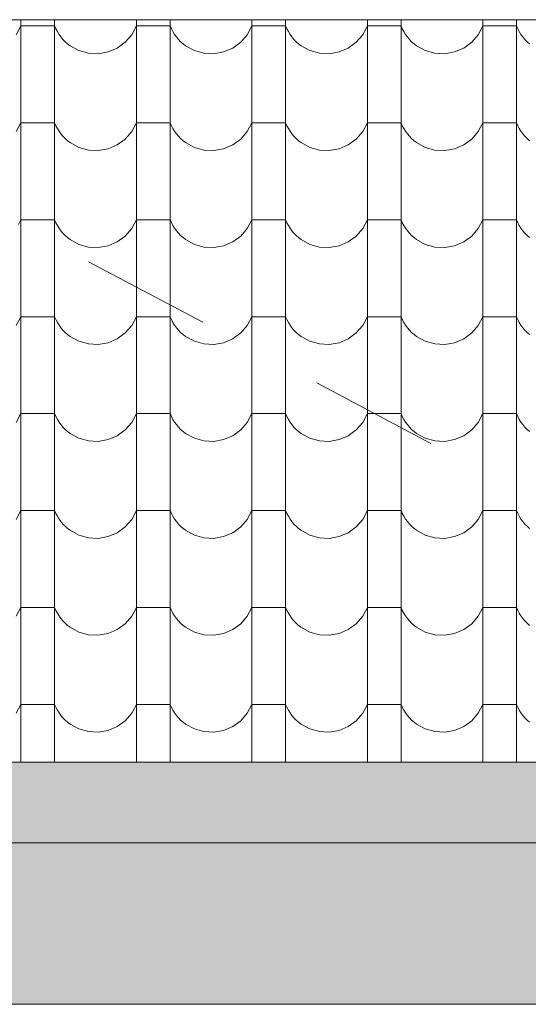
# Model space of a CAD drawing. Header units: millimetres. Extents: x -68772 to 137055, y -73300 to 19650.
# Tile 190 of 212: x 87697 to 88642, y -46900 to -45071. Entities that reach past the tile are written whole.
import ezdxf

# ---------------------------------------------------------------- set-up
doc = ezdxf.new("R2010")
doc.units = ezdxf.units.MM
doc.header["$MEASUREMENT"] = 0
doc.linetypes.add('Przerywana', pattern=[480, 240, -240])
for name, color, linetype, lineweight in [('Nowe_440-K Belki_Nr_pióra__1', 7, 'Continuous', 18), ('Nowe_810-G Ogólne_Nr_pióra__1', 7, 'Continuous', 18), ('Nowe_810-G Ogólne_Nr_pióra__26', 13, 'Continuous', 18), ('Nowe_NIEWIDOCZNE DACHY_Nr_pióra__1', 7, 'Continuous', 18)]:
    doc.layers.add(name, color=color, linetype=linetype, lineweight=lineweight)

# ---------------------------------------------------------------- blocks, each defined once
blk = doc.blocks.new('*X50')
at = {"layer": 'Nowe_810-G Ogólne_Nr_pióra__26', "color": 13, "linetype": 'Continuous', "lineweight": 18}
for p, q in [((87699.3, -45454.3), (87699.3, -45552.6)), ((87761.7, -45487.4), (87761.7, -45552.6)), ((87699.3, -45552.6), (87699.3, -45732.7)), ((87761.7, -45552.6), (87761.7, -45732.7)), ((87913.8, -45568.1), (87913.8, -45732.7)), ((87976.2, -45601.2), (87976.2, -45732.7)), ((87690.6, -45639.2), (87699.3, -45622.9)), ((87730.5, -45622.9), (87699.3, -45622.9)), ((87761.7, -45622.9), (87730.5, -45622.9)), ((87761.7, -45622.9), (87764.1, -45628.3)), ((87764.1, -45628.3), (87766.9, -45633.6)), ((87766.9, -45633.6), (87770, -45638.6)), ((87905.1, -45639.2), (87913.8, -45622.9)), ((87945, -45622.9), (87913.8, -45622.9)), ((87976.2, -45622.9), (87945, -45622.9)), ((87976.2, -45622.9), (87978.6, -45628.3)), ((87978.6, -45628.3), (87981.4, -45633.6)), ((87981.4, -45633.6), (87984.5, -45638.6)), ((87770, -45638.6), (87773.5, -45643.4)), ((87773.5, -45643.4), (87777.3, -45647.9)), ((87777.3, -45647.9), (87781.4, -45652.1)), ((87781.4, -45652.1), (87785.9, -45656)), ((87893, -45653.1), (87905.1, -45639.2)), ((87984.5, -45638.6), (87988, -45643.4)), ((87988, -45643.4), (87991.8, -45647.9)), ((87991.8, -45647.9), (87995.9, -45652.1)), ((87995.9, -45652.1), (88000.4, -45656)), ((87785.9, -45656), (87790.6, -45659.6)), ((87790.6, -45659.6), (87806.8, -45668.5)), ((87806.8, -45668.5), (87824.5, -45673.5)), ((87861.1, -45671.2), (87878.1, -45664)), ((87878.1, -45664), (87893, -45653.1)), ((88000.4, -45656), (88005.1, -45659.6)), ((88005.1, -45659.6), (88021.3, -45668.5)), ((88021.3, -45668.5), (88039, -45673.5)), ((88075.6, -45671.2), (88092.6, -45664)), ((88092.6, -45664), (88093.5, -45663.3)), ((87824.5, -45673.5), (87842.9, -45674.5)), ((87842.9, -45674.5), (87861.1, -45671.2)), ((88039, -45673.5), (88057.4, -45674.5)), ((88057.4, -45674.5), (88075.6, -45671.2)), ((88128.3, -45681.8), (88128.3, -45732.7)), ((88190.7, -45714.9), (88190.7, -45732.7)), ((87699.3, -45732.7), (87699.3, -45912.7)), ((87761.7, -45732.7), (87761.7, -45912.7)), ((87913.8, -45732.7), (87913.8, -45912.7)), ((87976.2, -45732.7), (87976.2, -45912.7)), ((88128.3, -45732.7), (88128.3, -45912.7)), ((88190.7, -45732.7), (88190.7, -45912.7)), ((88342.8, -45795.5), (88342.8, -45912.7)), ((87690.6, -45819.2), (87699.3, -45802.9)), ((87730.5, -45802.9), (87699.3, -45802.9)), ((87761.7, -45802.9), (87730.5, -45802.9)), ((87761.7, -45802.9), (87764.1, -45808.4)), ((87764.1, -45808.4), (87766.9, -45813.6)), ((87766.9, -45813.6), (87770, -45818.6)), ((87905.1, -45819.2), (87913.8, -45802.9)), ((87945, -45802.9), (87913.8, -45802.9)), ((87976.2, -45802.9), (87945, -45802.9)), ((87976.2, -45802.9), (87978.6, -45808.4)), ((87978.6, -45808.4), (87981.4, -45813.6)), ((87981.4, -45813.6), (87984.5, -45818.6)), ((88119.6, -45819.2), (88128.3, -45802.9)), ((88159.5, -45802.9), (88128.3, -45802.9)), ((88190.7, -45802.9), (88159.5, -45802.9)), ((88190.7, -45802.9), (88193.1, -45808.4)), ((88193.1, -45808.4), (88195.9, -45813.6)), ((88195.9, -45813.6), (88199, -45818.6)), ((88334.1, -45819.2), (88342.8, -45802.9)), ((88356.8, -45802.9), (88342.8, -45802.9)), ((87770, -45818.6), (87773.5, -45823.4)), ((87773.5, -45823.4), (87777.3, -45827.9)), ((87777.3, -45827.9), (87781.4, -45832.2)), ((87781.4, -45832.2), (87785.9, -45836.1)), ((87878.1, -45844), (87893, -45833.2)), ((87893, -45833.2), (87905.1, -45819.2)), ((87984.5, -45818.6), (87988, -45823.4)), ((87988, -45823.4), (87991.8, -45827.9)), ((87991.8, -45827.9), (87995.9, -45832.2)), ((87995.9, -45832.2), (88000.4, -45836.1)), ((88092.6, -45844), (88107.5, -45833.2)), ((88107.5, -45833.2), (88119.6, -45819.2)), ((88199, -45818.6), (88202.5, -45823.4)), ((88202.5, -45823.4), (88206.3, -45827.9)), ((88206.3, -45827.9), (88210.4, -45832.2)), ((88210.4, -45832.2), (88214.9, -45836.1)), ((88307.1, -45844), (88322, -45833.2)), ((88322, -45833.2), (88334.1, -45819.2)), ((88405.2, -45828.6), (88405.2, -45912.7)), ((87785.9, -45836.1), (87790.6, -45839.7)), ((87790.6, -45839.7), (87806.8, -45848.6)), ((87806.8, -45848.6), (87824.5, -45853.6)), ((87842.9, -45854.5), (87861.1, -45851.3)), ((87861.1, -45851.3), (87878.1, -45844)), ((88000.4, -45836.1), (88005.1, -45839.7)), ((88005.1, -45839.7), (88021.3, -45848.6)), ((88021.3, -45848.6), (88039, -45853.6)), ((88057.4, -45854.5), (88075.6, -45851.3)), ((88075.6, -45851.3), (88092.6, -45844)), ((88214.9, -45836.1), (88219.6, -45839.7)), ((88219.6, -45839.7), (88235.8, -45848.6)), ((88235.8, -45848.6), (88253.5, -45853.6)), ((88271.9, -45854.5), (88290.1, -45851.3)), ((88290.1, -45851.3), (88307.1, -45844)), ((87824.5, -45853.6), (87842.9, -45854.5)), ((88039, -45853.6), (88057.4, -45854.5)), ((88253.5, -45853.6), (88271.9, -45854.5)), ((87699.3, -45912.7), (87699.3, -46092.8)), ((87761.7, -45912.7), (87761.7, -46092.8)), ((87913.8, -45912.7), (87913.8, -46092.8)), ((87976.2, -45912.7), (87976.2, -46092.8)), ((88128.3, -45912.7), (88128.3, -46092.8)), ((88190.7, -45912.7), (88190.7, -46092.8)), ((88342.8, -45912.7), (88342.8, -46092.8)), ((88405.2, -45912.7), (88405.2, -46092.8)), ((88557.3, -45909.2), (88557.3, -45912.7)), ((88557.3, -45912.7), (88557.3, -46092.8)), ((88619.7, -45942.4), (88619.7, -46092.8)), ((87690.6, -45999.3), (87699.3, -45983)), ((87730.5, -45983), (87699.3, -45983)), ((87761.7, -45983), (87730.5, -45983)), ((87761.7, -45983), (87764.1, -45988.4)), ((87764.1, -45988.4), (87766.9, -45993.7)), ((87766.9, -45993.7), (87770, -45998.7)), ((87770, -45998.7), (87773.5, -46003.5)), ((87893, -46013.2), (87905.1, -45999.3)), ((87905.1, -45999.3), (87913.8, -45983)), ((87945, -45983), (87913.8, -45983)), ((87976.2, -45983), (87945, -45983)), ((87976.2, -45983), (87978.6, -45988.4)), ((87978.6, -45988.4), (87981.4, -45993.7)), ((87981.4, -45993.7), (87984.5, -45998.7)), ((87984.5, -45998.7), (87988, -46003.5)), ((88107.5, -46013.2), (88119.6, -45999.3)), ((88119.6, -45999.3), (88128.3, -45983)), ((88159.5, -45983), (88128.3, -45983)), ((88190.7, -45983), (88159.5, -45983)), ((88190.7, -45983), (88193.1, -45988.4)), ((88193.1, -45988.4), (88195.9, -45993.7)), ((88195.9, -45993.7), (88199, -45998.7)), ((88199, -45998.7), (88202.5, -46003.5)), ((88322, -46013.2), (88334.1, -45999.3)), ((88334.1, -45999.3), (88342.8, -45983)), ((88374, -45983), (88342.8, -45983)), ((88405.2, -45983), (88374, -45983)), ((88405.2, -45983), (88407.6, -45988.4)), ((88407.6, -45988.4), (88410.4, -45993.7)), ((88410.4, -45993.7), (88413.5, -45998.7)), ((88413.5, -45998.7), (88417, -46003.5)), ((88536.5, -46013.2), (88548.6, -45999.3)), ((88548.6, -45999.3), (88557.3, -45983)), ((88588.5, -45983), (88557.3, -45983)), ((88619.7, -45983), (88588.5, -45983)), ((88619.7, -45983), (88622.1, -45988.4)), ((88622.1, -45988.4), (88624.9, -45993.7)), ((88624.9, -45993.7), (88628, -45998.7)), ((88628, -45998.7), (88631.5, -46003.5)), ((87773.5, -46003.5), (87777.3, -46008)), ((87777.3, -46008), (87781.4, -46012.2)), ((87781.4, -46012.2), (87785.9, -46016.1)), ((87785.9, -46016.1), (87790.6, -46019.7)), ((87878.1, -46024.1), (87893, -46013.2)), ((87988, -46003.5), (87991.8, -46008)), ((87991.8, -46008), (87995.9, -46012.2)), ((87995.9, -46012.2), (88000.4, -46016.1)), ((88000.4, -46016.1), (88005.1, -46019.7)), ((88092.6, -46024.1), (88107.5, -46013.2)), ((88202.5, -46003.5), (88206.3, -46008)), ((88206.3, -46008), (88210.4, -46012.2)), ((88210.4, -46012.2), (88214.9, -46016.1)), ((88214.9, -46016.1), (88219.6, -46019.7)), ((88307.1, -46024.1), (88322, -46013.2)), ((88417, -46003.5), (88420.8, -46008)), ((88420.8, -46008), (88424.9, -46012.2)), ((88424.9, -46012.2), (88429.4, -46016.1)), ((88429.4, -46016.1), (88434.1, -46019.7)), ((88521.6, -46024.1), (88536.5, -46013.2)), ((88631.5, -46003.5), (88635.3, -46008)), ((88635.3, -46008), (88639.4, -46012.2)), ((88639.4, -46012.2), (88643.9, -46016.1)), ((87790.6, -46019.7), (87806.8, -46028.6)), ((87806.8, -46028.6), (87824.5, -46033.6)), ((87824.5, -46033.6), (87842.9, -46034.6)), ((87842.9, -46034.6), (87861.1, -46031.3)), ((87861.1, -46031.3), (87878.1, -46024.1)), ((88005.1, -46019.7), (88021.3, -46028.6)), ((88021.3, -46028.6), (88039, -46033.6)), ((88039, -46033.6), (88057.4, -46034.6)), ((88057.4, -46034.6), (88075.6, -46031.3)), ((88075.6, -46031.3), (88092.6, -46024.1)), ((88219.6, -46019.7), (88235.8, -46028.6)), ((88235.8, -46028.6), (88253.5, -46033.6)), ((88253.5, -46033.6), (88271.9, -46034.6)), ((88271.9, -46034.6), (88290.1, -46031.3)), ((88290.1, -46031.3), (88307.1, -46024.1)), ((88434.1, -46019.7), (88450.3, -46028.6)), ((88450.3, -46028.6), (88468, -46033.6)), ((88468, -46033.6), (88486.4, -46034.6)), ((88486.4, -46034.6), (88504.6, -46031.3)), ((88504.6, -46031.3), (88521.6, -46024.1)), ((87699.3, -46092.8), (87699.3, -46272.8)), ((87761.7, -46092.8), (87761.7, -46272.8)), ((87913.8, -46092.8), (87913.8, -46272.8)), ((87976.2, -46092.8), (87976.2, -46272.8)), ((88128.3, -46092.8), (88128.3, -46272.8)), ((88190.7, -46092.8), (88190.7, -46272.8)), ((88342.8, -46092.8), (88342.8, -46272.8)), ((88405.2, -46092.8), (88405.2, -46272.8)), ((88557.3, -46092.8), (88557.3, -46272.8)), ((88619.7, -46092.8), (88619.7, -46272.8)), ((87690.6, -46179.3), (87699.3, -46163)), ((87730.5, -46163), (87699.3, -46163)), ((87761.7, -46163), (87730.5, -46163)), ((87761.7, -46163), (87764.1, -46168.5)), ((87905.1, -46179.3), (87913.8, -46163)), ((87945, -46163), (87913.8, -46163)), ((87976.2, -46163), (87945, -46163)), ((87976.2, -46163), (87978.6, -46168.5)), ((88119.6, -46179.3), (88128.3, -46163)), ((88159.5, -46163), (88128.3, -46163)), ((88190.7, -46163), (88159.5, -46163)), ((88190.7, -46163), (88193.1, -46168.5)), ((88334.1, -46179.3), (88342.8, -46163)), ((88374, -46163), (88342.8, -46163)), ((88405.2, -46163), (88374, -46163)), ((88405.2, -46163), (88407.6, -46168.5)), ((88548.6, -46179.3), (88557.3, -46163)), ((88588.5, -46163), (88557.3, -46163)), ((88619.7, -46163), (88588.5, -46163)), ((88619.7, -46163), (88622.1, -46168.5)), ((87764.1, -46168.5), (87766.9, -46173.7)), ((87766.9, -46173.7), (87770, -46178.7)), ((87770, -46178.7), (87773.5, -46183.5)), ((87893, -46193.3), (87905.1, -46179.3)), ((87978.6, -46168.5), (87981.4, -46173.7)), ((87981.4, -46173.7), (87984.5, -46178.7)), ((87984.5, -46178.7), (87988, -46183.5)), ((88107.5, -46193.3), (88119.6, -46179.3)), ((88193.1, -46168.5), (88195.9, -46173.7)), ((88195.9, -46173.7), (88199, -46178.7)), ((88199, -46178.7), (88202.5, -46183.5)), ((88322, -46193.3), (88334.1, -46179.3)), ((88407.6, -46168.5), (88410.4, -46173.7)), ((88410.4, -46173.7), (88413.5, -46178.7)), ((88413.5, -46178.7), (88417, -46183.5)), ((88536.5, -46193.3), (88548.6, -46179.3)), ((88622.1, -46168.5), (88624.9, -46173.7)), ((88624.9, -46173.7), (88628, -46178.7)), ((88628, -46178.7), (88631.5, -46183.5)), ((87773.5, -46183.5), (87777.3, -46188)), ((87777.3, -46188), (87781.4, -46192.3)), ((87781.4, -46192.3), (87785.9, -46196.2)), ((87785.9, -46196.2), (87790.6, -46199.8)), ((87790.6, -46199.8), (87806.8, -46208.7)), ((87878.1, -46204.1), (87893, -46193.3)), ((87988, -46183.5), (87991.8, -46188)), ((87991.8, -46188), (87995.9, -46192.3)), ((87995.9, -46192.3), (88000.4, -46196.2)), ((88000.4, -46196.2), (88005.1, -46199.8)), ((88005.1, -46199.8), (88021.3, -46208.7)), ((88092.6, -46204.1), (88107.5, -46193.3)), ((88202.5, -46183.5), (88206.3, -46188)), ((88206.3, -46188), (88210.4, -46192.3)), ((88210.4, -46192.3), (88214.9, -46196.2)), ((88214.9, -46196.2), (88219.6, -46199.8)), ((88219.6, -46199.8), (88235.8, -46208.7)), ((88307.1, -46204.1), (88322, -46193.3)), ((88417, -46183.5), (88420.8, -46188)), ((88420.8, -46188), (88424.9, -46192.3)), ((88424.9, -46192.3), (88429.4, -46196.2)), ((88429.4, -46196.2), (88434.1, -46199.8)), ((88434.1, -46199.8), (88450.3, -46208.7)), ((88521.6, -46204.1), (88536.5, -46193.3)), ((88631.5, -46183.5), (88635.3, -46188)), ((88635.3, -46188), (88639.4, -46192.3)), ((88639.4, -46192.3), (88643.9, -46196.2)), ((87806.8, -46208.7), (87824.5, -46213.7)), ((87824.5, -46213.7), (87842.9, -46214.6)), ((87842.9, -46214.6), (87861.1, -46211.4)), ((87861.1, -46211.4), (87878.1, -46204.1)), ((88021.3, -46208.7), (88039, -46213.7)), ((88039, -46213.7), (88057.4, -46214.6)), ((88057.4, -46214.6), (88075.6, -46211.4)), ((88075.6, -46211.4), (88092.6, -46204.1)), ((88235.8, -46208.7), (88253.5, -46213.7)), ((88253.5, -46213.7), (88271.9, -46214.6)), ((88271.9, -46214.6), (88290.1, -46211.4)), ((88290.1, -46211.4), (88307.1, -46204.1)), ((88450.3, -46208.7), (88468, -46213.7)), ((88468, -46213.7), (88486.4, -46214.6)), ((88486.4, -46214.6), (88504.6, -46211.4)), ((88504.6, -46211.4), (88521.6, -46204.1)), ((87699.3, -46272.8), (87699.3, -46450.2)), ((87761.7, -46272.8), (87761.7, -46450.2)), ((87913.8, -46272.8), (87913.8, -46450.2)), ((87976.2, -46272.8), (87976.2, -46450.2)), ((88128.3, -46272.8), (88128.3, -46450.2)), ((88190.7, -46272.8), (88190.7, -46450.2)), ((88342.8, -46272.8), (88342.8, -46450.2)), ((88405.2, -46272.8), (88405.2, -46450.2)), ((88557.3, -46272.8), (88557.3, -46450.2)), ((88619.7, -46272.8), (88619.7, -46450.2)), ((87690.6, -46359.4), (87699.3, -46343.1)), ((87730.5, -46343.1), (87699.3, -46343.1)), ((87761.7, -46343.1), (87730.5, -46343.1)), ((87761.7, -46343.1), (87764.1, -46348.5)), ((87905.1, -46359.4), (87913.8, -46343.1)), ((87945, -46343.1), (87913.8, -46343.1)), ((87976.2, -46343.1), (87945, -46343.1)), ((87976.2, -46343.1), (87978.6, -46348.5)), ((88119.6, -46359.4), (88128.3, -46343.1)), ((88159.5, -46343.1), (88128.3, -46343.1)), ((88190.7, -46343.1), (88159.5, -46343.1)), ((88190.7, -46343.1), (88193.1, -46348.5)), ((88334.1, -46359.4), (88342.8, -46343.1)), ((88374, -46343.1), (88342.8, -46343.1)), ((88405.2, -46343.1), (88374, -46343.1)), ((88405.2, -46343.1), (88407.6, -46348.5)), ((88548.6, -46359.4), (88557.3, -46343.1)), ((88588.5, -46343.1), (88557.3, -46343.1)), ((88619.7, -46343.1), (88588.5, -46343.1)), ((88619.7, -46343.1), (88622.1, -46348.5)), ((87764.1, -46348.5), (87766.9, -46353.8)), ((87766.9, -46353.8), (87770, -46358.8)), ((87770, -46358.8), (87773.5, -46363.6)), ((87773.5, -46363.6), (87777.3, -46368.1)), ((87893, -46373.3), (87905.1, -46359.4)), ((87978.6, -46348.5), (87981.4, -46353.8)), ((87981.4, -46353.8), (87984.5, -46358.8)), ((87984.5, -46358.8), (87988, -46363.6)), ((87988, -46363.6), (87991.8, -46368.1)), ((88107.5, -46373.3), (88119.6, -46359.4)), ((88193.1, -46348.5), (88195.9, -46353.8)), ((88195.9, -46353.8), (88199, -46358.8)), ((88199, -46358.8), (88202.5, -46363.6)), ((88202.5, -46363.6), (88206.3, -46368.1)), ((88322, -46373.3), (88334.1, -46359.4)), ((88407.6, -46348.5), (88410.4, -46353.8)), ((88410.4, -46353.8), (88413.5, -46358.8)), ((88413.5, -46358.8), (88417, -46363.6)), ((88417, -46363.6), (88420.8, -46368.1)), ((88536.5, -46373.3), (88548.6, -46359.4)), ((88622.1, -46348.5), (88624.9, -46353.8)), ((88624.9, -46353.8), (88628, -46358.8)), ((88628, -46358.8), (88631.5, -46363.6)), ((88631.5, -46363.6), (88635.3, -46368.1)), ((87777.3, -46368.1), (87781.4, -46372.3)), ((87781.4, -46372.3), (87785.9, -46376.2)), ((87785.9, -46376.2), (87790.6, -46379.8)), ((87790.6, -46379.8), (87806.8, -46388.7)), ((87878.1, -46384.2), (87893, -46373.3)), ((87991.8, -46368.1), (87995.9, -46372.3)), ((87995.9, -46372.3), (88000.4, -46376.2)), ((88000.4, -46376.2), (88005.1, -46379.8)), ((88005.1, -46379.8), (88021.3, -46388.7)), ((88092.6, -46384.2), (88107.5, -46373.3)), ((88206.3, -46368.1), (88210.4, -46372.3)), ((88210.4, -46372.3), (88214.9, -46376.2)), ((88214.9, -46376.2), (88219.6, -46379.8)), ((88219.6, -46379.8), (88235.8, -46388.7)), ((88307.1, -46384.2), (88322, -46373.3)), ((88420.8, -46368.1), (88424.9, -46372.3)), ((88424.9, -46372.3), (88429.4, -46376.2)), ((88429.4, -46376.2), (88434.1, -46379.8)), ((88434.1, -46379.8), (88450.3, -46388.7)), ((88521.6, -46384.2), (88536.5, -46373.3)), ((88635.3, -46368.1), (88639.4, -46372.3)), ((88639.4, -46372.3), (88643.9, -46376.2)), ((87806.8, -46388.7), (87824.5, -46393.7)), ((87824.5, -46393.7), (87842.9, -46394.7)), ((87842.9, -46394.7), (87861.1, -46391.4)), ((87861.1, -46391.4), (87878.1, -46384.2)), ((88021.3, -46388.7), (88039, -46393.7)), ((88039, -46393.7), (88057.4, -46394.7)), ((88057.4, -46394.7), (88075.6, -46391.4)), ((88075.6, -46391.4), (88092.6, -46384.2)), ((88235.8, -46388.7), (88253.5, -46393.7)), ((88253.5, -46393.7), (88271.9, -46394.7)), ((88271.9, -46394.7), (88290.1, -46391.4)), ((88290.1, -46391.4), (88307.1, -46384.2)), ((88450.3, -46388.7), (88468, -46393.7)), ((88468, -46393.7), (88486.4, -46394.7)), ((88486.4, -46394.7), (88504.6, -46391.4)), ((88504.6, -46391.4), (88521.6, -46384.2))]:
    blk.add_line(p, q, dxfattribs=at)
blk = doc.blocks.new('Wypełnienie_3', base_point=(0, 2000))
at = {"layer": 'Nowe_810-G Ogólne_Nr_pióra__1', "color": 7, "linetype": 'Przerywana', "lineweight": 18}
for p, q in [((86976.6, -45071.2), (89577.5, -46450.2)), ((89577.5, -46450.2), (67274, -46450.2))]:
    blk.add_line(p, q, dxfattribs=at)
at = {"layer": 'Nowe_810-G Ogólne_Nr_pióra__26', "color": 13, "linetype": 'Przerywana', "lineweight": 18}
blk.add_blockref('*X50', (0, 0), dxfattribs=at)
blk = doc.blocks.new('*X54')
at = {"layer": 'Nowe_810-G Ogólne_Nr_pióra__26', "color": 13, "linetype": 'Continuous', "lineweight": 18}
for p, q in [((87690.6, -45099), (87699.3, -45082.7)), ((87699.3, -45071.2), (87699.3, -45192.5)), ((87730.5, -45082.7), (87699.3, -45082.7)), ((87761.7, -45082.7), (87730.5, -45082.7)), ((87761.7, -45071.2), (87761.7, -45192.5)), ((87761.7, -45082.7), (87764.1, -45088.2)), ((87905.1, -45099), (87913.8, -45082.7)), ((87913.8, -45071.2), (87913.8, -45192.5)), ((87945, -45082.7), (87913.8, -45082.7)), ((87976.2, -45082.7), (87945, -45082.7)), ((87976.2, -45071.2), (87976.2, -45192.5)), ((87976.2, -45082.7), (87978.6, -45088.2)), ((88119.6, -45099), (88128.3, -45082.7)), ((88128.3, -45071.2), (88128.3, -45192.5)), ((88159.5, -45082.7), (88128.3, -45082.7)), ((88190.7, -45082.7), (88159.5, -45082.7)), ((88190.7, -45071.2), (88190.7, -45192.5)), ((88190.7, -45082.7), (88193.1, -45088.2)), ((88334.1, -45099), (88342.8, -45082.7)), ((88342.8, -45071.2), (88342.8, -45192.5)), ((88374, -45082.7), (88342.8, -45082.7)), ((88405.2, -45082.7), (88374, -45082.7)), ((88405.2, -45071.2), (88405.2, -45192.5)), ((88405.2, -45082.7), (88407.6, -45088.2)), ((88548.6, -45099), (88557.3, -45082.7)), ((88557.3, -45071.2), (88557.3, -45192.5)), ((88588.5, -45082.7), (88557.3, -45082.7)), ((88619.7, -45082.7), (88588.5, -45082.7)), ((88619.7, -45071.2), (88619.7, -45192.5)), ((88619.7, -45082.7), (88622.1, -45088.2)), ((87764.1, -45088.2), (87766.9, -45093.4)), ((87766.9, -45093.4), (87770, -45098.4)), ((87770, -45098.4), (87773.5, -45103.2)), ((87773.5, -45103.2), (87777.3, -45107.7)), ((87893, -45113), (87905.1, -45099)), ((87978.6, -45088.2), (87981.4, -45093.4)), ((87981.4, -45093.4), (87984.5, -45098.4)), ((87984.5, -45098.4), (87988, -45103.2)), ((87988, -45103.2), (87991.8, -45107.7)), ((88107.5, -45113), (88119.6, -45099)), ((88193.1, -45088.2), (88195.9, -45093.4)), ((88195.9, -45093.4), (88199, -45098.4)), ((88199, -45098.4), (88202.5, -45103.2)), ((88202.5, -45103.2), (88206.3, -45107.7)), ((88322, -45113), (88334.1, -45099)), ((88407.6, -45088.2), (88410.4, -45093.4)), ((88410.4, -45093.4), (88413.5, -45098.4)), ((88413.5, -45098.4), (88417, -45103.2)), ((88417, -45103.2), (88420.8, -45107.7)), ((88536.5, -45113), (88548.6, -45099)), ((88622.1, -45088.2), (88624.9, -45093.4)), ((88624.9, -45093.4), (88628, -45098.4)), ((88628, -45098.4), (88631.5, -45103.2)), ((88631.5, -45103.2), (88635.3, -45107.7)), ((87777.3, -45107.7), (87781.4, -45112)), ((87781.4, -45112), (87785.9, -45115.9)), ((87785.9, -45115.9), (87790.6, -45119.5)), ((87790.6, -45119.5), (87806.8, -45128.4)), ((87878.1, -45123.8), (87893, -45113)), ((87991.8, -45107.7), (87995.9, -45112)), ((87995.9, -45112), (88000.4, -45115.9)), ((88000.4, -45115.9), (88005.1, -45119.5)), ((88005.1, -45119.5), (88021.3, -45128.4)), ((88092.6, -45123.8), (88107.5, -45113)), ((88206.3, -45107.7), (88210.4, -45112)), ((88210.4, -45112), (88214.9, -45115.9)), ((88214.9, -45115.9), (88219.6, -45119.5)), ((88219.6, -45119.5), (88235.8, -45128.4)), ((88307.1, -45123.8), (88322, -45113)), ((88420.8, -45107.7), (88424.9, -45112)), ((88424.9, -45112), (88429.4, -45115.9)), ((88429.4, -45115.9), (88434.1, -45119.5)), ((88434.1, -45119.5), (88450.3, -45128.4)), ((88521.6, -45123.8), (88536.5, -45113)), ((88635.3, -45107.7), (88639.4, -45112)), ((88639.4, -45112), (88643.9, -45115.9)), ((87806.8, -45128.4), (87824.5, -45133.4)), ((87824.5, -45133.4), (87842.9, -45134.3)), ((87842.9, -45134.3), (87861.1, -45131.1)), ((87861.1, -45131.1), (87878.1, -45123.8)), ((88021.3, -45128.4), (88039, -45133.4)), ((88039, -45133.4), (88057.4, -45134.3)), ((88057.4, -45134.3), (88075.6, -45131.1)), ((88075.6, -45131.1), (88092.6, -45123.8)), ((88235.8, -45128.4), (88253.5, -45133.4)), ((88253.5, -45133.4), (88271.9, -45134.3)), ((88271.9, -45134.3), (88290.1, -45131.1)), ((88290.1, -45131.1), (88307.1, -45123.8)), ((88450.3, -45128.4), (88468, -45133.4)), ((88468, -45133.4), (88486.4, -45134.3)), ((88486.4, -45134.3), (88504.6, -45131.1)), ((88504.6, -45131.1), (88521.6, -45123.8)), ((87699.3, -45192.5), (87699.3, -45372.6)), ((87761.7, -45192.5), (87761.7, -45372.6)), ((87913.8, -45192.5), (87913.8, -45372.6)), ((87976.2, -45192.5), (87976.2, -45372.6)), ((88128.3, -45192.5), (88128.3, -45372.6)), ((88190.7, -45192.5), (88190.7, -45372.6)), ((88342.8, -45192.5), (88342.8, -45372.6)), ((88405.2, -45192.5), (88405.2, -45372.6)), ((88557.3, -45192.5), (88557.3, -45372.6)), ((88619.7, -45192.5), (88619.7, -45372.6)), ((87690.6, -45279.1), (87699.3, -45262.8)), ((87730.5, -45262.8), (87699.3, -45262.8)), ((87761.7, -45262.8), (87730.5, -45262.8)), ((87761.7, -45262.8), (87764.1, -45268.2)), ((87905.1, -45279.1), (87913.8, -45262.8)), ((87945, -45262.8), (87913.8, -45262.8)), ((87976.2, -45262.8), (87945, -45262.8)), ((87976.2, -45262.8), (87978.6, -45268.2)), ((88119.6, -45279.1), (88128.3, -45262.8)), ((88159.5, -45262.8), (88128.3, -45262.8)), ((88190.7, -45262.8), (88159.5, -45262.8)), ((88190.7, -45262.8), (88193.1, -45268.2)), ((88334.1, -45279.1), (88342.8, -45262.8)), ((88374, -45262.8), (88342.8, -45262.8)), ((88405.2, -45262.8), (88374, -45262.8)), ((88405.2, -45262.8), (88407.6, -45268.2)), ((88548.6, -45279.1), (88557.3, -45262.8)), ((88588.5, -45262.8), (88557.3, -45262.8)), ((88619.7, -45262.8), (88588.5, -45262.8)), ((88619.7, -45262.8), (88622.1, -45268.2)), ((87764.1, -45268.2), (87766.9, -45273.5)), ((87766.9, -45273.5), (87770, -45278.5)), ((87770, -45278.5), (87773.5, -45283.3)), ((87773.5, -45283.3), (87777.3, -45287.8)), ((87893, -45293), (87905.1, -45279.1)), ((87978.6, -45268.2), (87981.4, -45273.5)), ((87981.4, -45273.5), (87984.5, -45278.5)), ((87984.5, -45278.5), (87988, -45283.3)), ((87988, -45283.3), (87991.8, -45287.8)), ((88107.5, -45293), (88119.6, -45279.1)), ((88193.1, -45268.2), (88195.9, -45273.5)), ((88195.9, -45273.5), (88199, -45278.5)), ((88199, -45278.5), (88202.5, -45283.3)), ((88202.5, -45283.3), (88206.3, -45287.8)), ((88322, -45293), (88334.1, -45279.1)), ((88407.6, -45268.2), (88410.4, -45273.5)), ((88410.4, -45273.5), (88413.5, -45278.5)), ((88413.5, -45278.5), (88417, -45283.3)), ((88417, -45283.3), (88420.8, -45287.8)), ((88536.5, -45293), (88548.6, -45279.1)), ((88622.1, -45268.2), (88624.9, -45273.5)), ((88624.9, -45273.5), (88628, -45278.5)), ((88628, -45278.5), (88631.5, -45283.3)), ((88631.5, -45283.3), (88635.3, -45287.8)), ((87777.3, -45287.8), (87781.4, -45292)), ((87781.4, -45292), (87785.9, -45295.9)), ((87785.9, -45295.9), (87790.6, -45299.5)), ((87790.6, -45299.5), (87806.8, -45308.4)), ((87861.1, -45311.1), (87878.1, -45303.9)), ((87878.1, -45303.9), (87893, -45293)), ((87991.8, -45287.8), (87995.9, -45292)), ((87995.9, -45292), (88000.4, -45295.9)), ((88000.4, -45295.9), (88005.1, -45299.5)), ((88005.1, -45299.5), (88021.3, -45308.4)), ((88075.6, -45311.1), (88092.6, -45303.9)), ((88092.6, -45303.9), (88107.5, -45293)), ((88206.3, -45287.8), (88210.4, -45292)), ((88210.4, -45292), (88214.9, -45295.9)), ((88214.9, -45295.9), (88219.6, -45299.5)), ((88219.6, -45299.5), (88235.8, -45308.4)), ((88290.1, -45311.1), (88307.1, -45303.9)), ((88307.1, -45303.9), (88322, -45293)), ((88420.8, -45287.8), (88424.9, -45292)), ((88424.9, -45292), (88429.4, -45295.9)), ((88429.4, -45295.9), (88434.1, -45299.5)), ((88434.1, -45299.5), (88450.3, -45308.4)), ((88504.6, -45311.1), (88521.6, -45303.9)), ((88521.6, -45303.9), (88536.5, -45293)), ((88635.3, -45287.8), (88639.4, -45292)), ((88639.4, -45292), (88643.9, -45295.9)), ((87806.8, -45308.4), (87824.5, -45313.4)), ((87824.5, -45313.4), (87842.9, -45314.4)), ((87842.9, -45314.4), (87861.1, -45311.1)), ((88021.3, -45308.4), (88039, -45313.4)), ((88039, -45313.4), (88057.4, -45314.4)), ((88057.4, -45314.4), (88075.6, -45311.1)), ((88235.8, -45308.4), (88253.5, -45313.4)), ((88253.5, -45313.4), (88271.9, -45314.4)), ((88271.9, -45314.4), (88290.1, -45311.1)), ((88450.3, -45308.4), (88468, -45313.4)), ((88468, -45313.4), (88486.4, -45314.4)), ((88486.4, -45314.4), (88504.6, -45311.1)), ((87699.3, -45372.6), (87699.3, -45454.3)), ((87761.7, -45372.6), (87761.7, -45487.4)), ((87913.8, -45372.6), (87913.8, -45552.6)), ((87976.2, -45372.6), (87976.2, -45552.6)), ((88128.3, -45372.6), (88128.3, -45552.6)), ((88190.7, -45372.6), (88190.7, -45552.6)), ((88342.8, -45372.6), (88342.8, -45552.6)), ((88405.2, -45372.6), (88405.2, -45552.6)), ((88557.3, -45372.6), (88557.3, -45552.6)), ((88619.7, -45372.6), (88619.7, -45552.6)), ((87694.5, -45451.8), (87699.3, -45442.8)), ((87730.5, -45442.8), (87699.3, -45442.8)), ((87761.7, -45442.8), (87730.5, -45442.8)), ((87761.7, -45442.8), (87764.1, -45448.3)), ((87764.1, -45448.3), (87766.9, -45453.5)), ((87905.1, -45459.1), (87913.8, -45442.8)), ((87945, -45442.8), (87913.8, -45442.8)), ((87976.2, -45442.8), (87945, -45442.8)), ((87976.2, -45442.8), (87978.6, -45448.3)), ((87978.6, -45448.3), (87981.4, -45453.5)), ((88119.6, -45459.1), (88128.3, -45442.8)), ((88159.5, -45442.8), (88128.3, -45442.8)), ((88190.7, -45442.8), (88159.5, -45442.8)), ((88190.7, -45442.8), (88193.1, -45448.3)), ((88193.1, -45448.3), (88195.9, -45453.5)), ((88334.1, -45459.1), (88342.8, -45442.8)), ((88374, -45442.8), (88342.8, -45442.8)), ((88405.2, -45442.8), (88374, -45442.8)), ((88405.2, -45442.8), (88407.6, -45448.3)), ((88407.6, -45448.3), (88410.4, -45453.5)), ((88548.6, -45459.1), (88557.3, -45442.8)), ((88588.5, -45442.8), (88557.3, -45442.8)), ((88619.7, -45442.8), (88588.5, -45442.8)), ((88619.7, -45442.8), (88622.1, -45448.3)), ((88622.1, -45448.3), (88624.9, -45453.5)), ((87766.9, -45453.5), (87770, -45458.5)), ((87770, -45458.5), (87773.5, -45463.3)), ((87773.5, -45463.3), (87777.3, -45467.8)), ((87777.3, -45467.8), (87781.4, -45472.1)), ((87893, -45473.1), (87905.1, -45459.1)), ((87981.4, -45453.5), (87984.5, -45458.5)), ((87984.5, -45458.5), (87988, -45463.3)), ((87988, -45463.3), (87991.8, -45467.8)), ((87991.8, -45467.8), (87995.9, -45472.1)), ((88107.5, -45473.1), (88119.6, -45459.1)), ((88195.9, -45453.5), (88199, -45458.5)), ((88199, -45458.5), (88202.5, -45463.3)), ((88202.5, -45463.3), (88206.3, -45467.8)), ((88206.3, -45467.8), (88210.4, -45472.1)), ((88322, -45473.1), (88334.1, -45459.1)), ((88410.4, -45453.5), (88413.5, -45458.5)), ((88413.5, -45458.5), (88417, -45463.3)), ((88417, -45463.3), (88420.8, -45467.8)), ((88420.8, -45467.8), (88424.9, -45472.1)), ((88536.5, -45473.1), (88548.6, -45459.1)), ((88624.9, -45453.5), (88628, -45458.5)), ((88628, -45458.5), (88631.5, -45463.3)), ((88631.5, -45463.3), (88635.3, -45467.8)), ((88635.3, -45467.8), (88639.4, -45472.1)), ((87781.4, -45472.1), (87785.9, -45476)), ((87785.9, -45476), (87790.6, -45479.6)), ((87790.6, -45479.6), (87806.8, -45488.5)), ((87861.1, -45491.2), (87878.1, -45483.9)), ((87878.1, -45483.9), (87893, -45473.1)), ((87995.9, -45472.1), (88000.4, -45476)), ((88000.4, -45476), (88005.1, -45479.6)), ((88005.1, -45479.6), (88021.3, -45488.5)), ((88075.6, -45491.2), (88092.6, -45483.9)), ((88092.6, -45483.9), (88107.5, -45473.1)), ((88210.4, -45472.1), (88214.9, -45476)), ((88214.9, -45476), (88219.6, -45479.6)), ((88219.6, -45479.6), (88235.8, -45488.5)), ((88290.1, -45491.2), (88307.1, -45483.9)), ((88307.1, -45483.9), (88322, -45473.1)), ((88424.9, -45472.1), (88429.4, -45476)), ((88429.4, -45476), (88434.1, -45479.6)), ((88434.1, -45479.6), (88450.3, -45488.5)), ((88504.6, -45491.2), (88521.6, -45483.9)), ((88521.6, -45483.9), (88536.5, -45473.1)), ((88639.4, -45472.1), (88643.9, -45476)), ((87806.8, -45488.5), (87824.5, -45493.5)), ((87824.5, -45493.5), (87842.9, -45494.4)), ((87842.9, -45494.4), (87861.1, -45491.2)), ((88021.3, -45488.5), (88039, -45493.5)), ((88039, -45493.5), (88057.4, -45494.4)), ((88057.4, -45494.4), (88075.6, -45491.2)), ((88235.8, -45488.5), (88253.5, -45493.5)), ((88253.5, -45493.5), (88271.9, -45494.4)), ((88271.9, -45494.4), (88290.1, -45491.2)), ((88450.3, -45488.5), (88468, -45493.5)), ((88468, -45493.5), (88486.4, -45494.4)), ((88486.4, -45494.4), (88504.6, -45491.2)), ((87913.8, -45552.6), (87913.8, -45568.1)), ((87976.2, -45552.6), (87976.2, -45601.2)), ((88128.3, -45552.6), (88128.3, -45681.8)), ((88190.7, -45552.6), (88190.7, -45714.9)), ((88342.8, -45552.6), (88342.8, -45732.7)), ((88405.2, -45552.6), (88405.2, -45732.7)), ((88557.3, -45552.6), (88557.3, -45732.7)), ((88619.7, -45552.6), (88619.7, -45732.7)), ((88119.6, -45639.2), (88128.3, -45622.9)), ((88159.5, -45622.9), (88128.3, -45622.9)), ((88190.7, -45622.9), (88159.5, -45622.9)), ((88190.7, -45622.9), (88193.1, -45628.3)), ((88193.1, -45628.3), (88195.9, -45633.6)), ((88195.9, -45633.6), (88199, -45638.6)), ((88334.1, -45639.2), (88342.8, -45622.9)), ((88374, -45622.9), (88342.8, -45622.9)), ((88405.2, -45622.9), (88374, -45622.9)), ((88405.2, -45622.9), (88407.6, -45628.3)), ((88407.6, -45628.3), (88410.4, -45633.6)), ((88410.4, -45633.6), (88413.5, -45638.6)), ((88548.6, -45639.2), (88557.3, -45622.9)), ((88588.5, -45622.9), (88557.3, -45622.9)), ((88619.7, -45622.9), (88588.5, -45622.9)), ((88619.7, -45622.9), (88622.1, -45628.3)), ((88622.1, -45628.3), (88624.9, -45633.6)), ((88624.9, -45633.6), (88628, -45638.6)), ((88107.5, -45653.1), (88119.6, -45639.2)), ((88199, -45638.6), (88202.5, -45643.4)), ((88202.5, -45643.4), (88206.3, -45647.9)), ((88206.3, -45647.9), (88210.4, -45652.1)), ((88210.4, -45652.1), (88214.9, -45656)), ((88322, -45653.1), (88334.1, -45639.2)), ((88413.5, -45638.6), (88417, -45643.4)), ((88417, -45643.4), (88420.8, -45647.9)), ((88420.8, -45647.9), (88424.9, -45652.1)), ((88424.9, -45652.1), (88429.4, -45656)), ((88536.5, -45653.1), (88548.6, -45639.2)), ((88628, -45638.6), (88631.5, -45643.4)), ((88631.5, -45643.4), (88635.3, -45647.9)), ((88635.3, -45647.9), (88639.4, -45652.1)), ((88639.4, -45652.1), (88643.9, -45656)), ((88093.5, -45663.3), (88107.5, -45653.1)), ((88214.9, -45656), (88219.6, -45659.6)), ((88219.6, -45659.6), (88235.8, -45668.5)), ((88235.8, -45668.5), (88253.5, -45673.5)), ((88290.1, -45671.2), (88307.1, -45664)), ((88307.1, -45664), (88322, -45653.1)), ((88429.4, -45656), (88434.1, -45659.6)), ((88434.1, -45659.6), (88450.3, -45668.5)), ((88450.3, -45668.5), (88468, -45673.5)), ((88504.6, -45671.2), (88521.6, -45664)), ((88521.6, -45664), (88536.5, -45653.1)), ((88253.5, -45673.5), (88271.9, -45674.5)), ((88271.9, -45674.5), (88290.1, -45671.2)), ((88468, -45673.5), (88486.4, -45674.5)), ((88486.4, -45674.5), (88504.6, -45671.2)), ((88342.8, -45732.7), (88342.8, -45795.5)), ((88405.2, -45732.7), (88405.2, -45828.6)), ((88557.3, -45732.7), (88557.3, -45909.2)), ((88619.7, -45732.7), (88619.7, -45912.7)), ((88374, -45802.9), (88356.8, -45802.9)), ((88405.2, -45802.9), (88374, -45802.9)), ((88405.2, -45802.9), (88407.6, -45808.4)), ((88407.6, -45808.4), (88410.4, -45813.6)), ((88410.4, -45813.6), (88413.5, -45818.6)), ((88548.6, -45819.2), (88557.3, -45802.9)), ((88588.5, -45802.9), (88557.3, -45802.9)), ((88619.7, -45802.9), (88588.5, -45802.9)), ((88619.7, -45802.9), (88622.1, -45808.4)), ((88622.1, -45808.4), (88624.9, -45813.6)), ((88624.9, -45813.6), (88628, -45818.6)), ((88413.5, -45818.6), (88417, -45823.4)), ((88417, -45823.4), (88420.8, -45827.9)), ((88420.8, -45827.9), (88424.9, -45832.2)), ((88424.9, -45832.2), (88429.4, -45836.1)), ((88521.6, -45844), (88536.5, -45833.2)), ((88536.5, -45833.2), (88548.6, -45819.2)), ((88628, -45818.6), (88631.5, -45823.4)), ((88631.5, -45823.4), (88635.3, -45827.9)), ((88635.3, -45827.9), (88639.4, -45832.2)), ((88639.4, -45832.2), (88643.9, -45836.1)), ((88429.4, -45836.1), (88434.1, -45839.7)), ((88434.1, -45839.7), (88450.3, -45848.6)), ((88450.3, -45848.6), (88468, -45853.6)), ((88486.4, -45854.5), (88504.6, -45851.3)), ((88504.6, -45851.3), (88521.6, -45844)), ((88468, -45853.6), (88486.4, -45854.5)), ((88619.7, -45912.7), (88619.7, -45942.4))]:
    blk.add_line(p, q, dxfattribs=at)
blk = doc.blocks.new('Wypełnienie_5', base_point=(0, 2000))
at = {"layer": 'Nowe_810-G Ogólne_Nr_pióra__1', "color": 7, "linetype": 'Przerywana', "lineweight": 18}
for p, q in [((89577.5, -45071.2), (86976.6, -45071.2)), ((86976.6, -45071.2), (89577.5, -46450.2))]:
    blk.add_line(p, q, dxfattribs=at)
at = {"layer": 'Nowe_810-G Ogólne_Nr_pióra__26', "color": 13, "linetype": 'Przerywana', "lineweight": 18}
blk.add_blockref('*X54', (0, 0), dxfattribs=at)

msp = doc.modelspace()

# ---------------------------------------------------------------- hatches: boundary and pattern name
at = {"layer": 'Nowe_810-G Ogólne_Nr_pióra__26', "linetype": 'Continuous', "lineweight": 18}
for points in [[(89577.5, -46450.2), (67274, -46450.2), (67274, -46600.2), (89577.5, -46600.2)], [(89584.8, -46900.2), (67274, -46900.2), (67274, -46600.2), (89580, -46600.2)]]:
    msp.add_hatch(color=13, dxfattribs=at).paths.add_polyline_path(points)

# ---------------------------------------------------------------- linework, layer by layer
at = {"layer": 'Nowe_440-K Belki_Nr_pióra__1', "color": 7, "linetype": 'Continuous', "lineweight": 18}
msp.add_line((67274, -46900.2), (89584.8, -46900.2), dxfattribs=at)
at = {"layer": 'Nowe_810-G Ogólne_Nr_pióra__1', "color": 7, "linetype": 'Continuous', "lineweight": 18, "flags": 128}
for points in [[(89577.5, -46450.2), (67274, -46450.2), (67274, -46600.2), (89577.5, -46600.2)], [(89584.8, -46900.2), (67274, -46900.2), (67274, -46600.2), (89580, -46600.2)]]:
    msp.add_lwpolyline(points, close=True, dxfattribs=at)
at = {"layer": 'Nowe_NIEWIDOCZNE DACHY_Nr_pióra__1', "color": 7, "linetype": 'Continuous', "lineweight": 18}
msp.add_line((86976.6, -45071.2), (89577.5, -45071.2), dxfattribs=at)

# ---------------------------------------------------------------- block references
at = {"layer": 'Nowe_810-G Ogólne_Nr_pióra__26', "color": 13, "linetype": 'Przerywana', "lineweight": 18}
for name in ['Wypełnienie_3', 'Wypełnienie_5']:
    msp.add_blockref(name, (0, 2000), dxfattribs=at)

doc.saveas('drawing.dxf')
